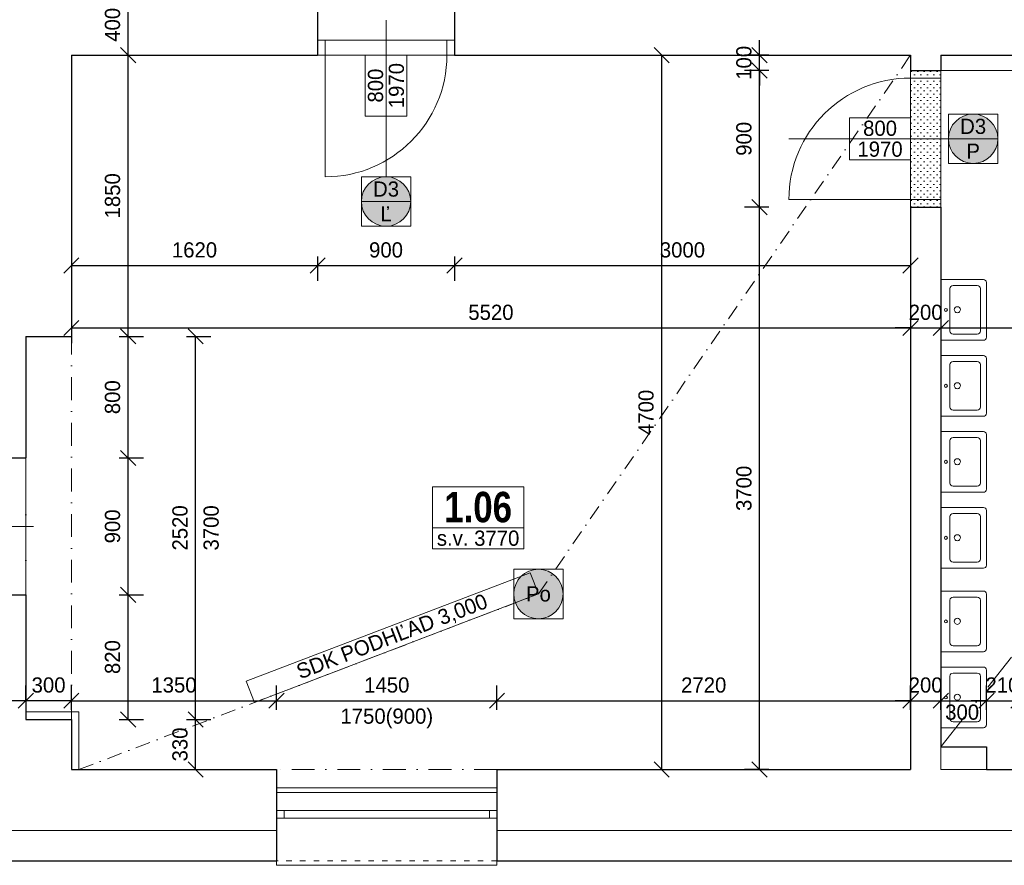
# Model space of a CAD drawing. Header units: millimetres. Extents: x -65956 to 5894746, y -14679 to 163521.
# Tile 33 of 89: x -46716 to -40239, y 29197 to 34761. Entities that reach past the tile are written whole.
import ezdxf

# ---------------------------------------------------------------- set-up
doc = ezdxf.new("R2010")
doc.units = ezdxf.units.MM
for name, pattern in [('__$$DASHDOT$$', [10.01, 5, -2.5, 0.01, -2.5]), ('ACAD_ISO03W100', [30, 12, -18]), ('ČERCHOVANÁ', [1, 0.5, -0.25, 0, -0.25])]:
    doc.linetypes.add(name, pattern=pattern)
doc.layers.get('0').update_dxf_attribs({"lineweight": 5})
doc.layers.get('Defpoints').update_dxf_attribs({"color": 2, "lineweight": 30})
doc.layers.add('- pomocna', color=232, linetype='Continuous', lineweight=0, plot=False)
for name, color, linetype, lineweight in [('- popis', 7, 'Continuous', 0), ('- zariadenie', 30, 'Continuous', 0), ('Bodko ciarkovana T', 200, 'ČERCHOVANÁ', 0), ('H popisky', 30, 'Continuous', 25), ('H stavba', 82, 'Continuous', 30), ('KOTY', 51, 'Continuous', 5), ('m_popis', 7, 'Continuous', 0), ('otvor', 163, 'Continuous', 5), ('RE-nove', 10, 'Continuous', 0), ('Tbč stavba', 4, 'ČERCHOVANÁ', 0), ('Tč stavba', 7, 'ACAD_ISO03W100', 5), ('VT kóty', 51, 'Continuous', 5), ('VT sanita', 210, 'Continuous', 5)]:
    doc.layers.add(name, color=color, linetype=linetype, lineweight=lineweight)
doc.styles.add('1-100_te_2mm_200', font='technic_.ttf', dxfattribs={"height": 200})
doc.styles.add('1-20_ce_5mm_100', font='GOTHIC.TTF', dxfattribs={"height": 100})
doc.styles.add('1-50_ce_2mm_100', font='GOTHIC.TTF', dxfattribs={"height": 100})
doc.dimstyles.new('technic_1-100', dxfattribs={"dimtxt": 200, "dimasz": 240, "dimexe": 300, "dimexo": 200, "dimgap": 100, "dimtad": 1, "dimdec": 1, "dimrnd": 0.5, "dimtxsty": '1-100_te_2mm_200', "dimblk": 'OBLIQUE', "dimcen": 2.5, "dimclrd": 256, "dimclrt": 256, "dimadec": 0, "dimazin": 0, "dimtfac": 1, "dimtdec": 1, "dimtix": 1, "dimtmove": 1, "dimatfit": 3, "dimldrblk": 'OBLIQUE', "dimfxl": 400, "dimfxlon": 1, "dimarcsym": 0})

# ---------------------------------------------------------------- blocks, each defined once
blk = doc.blocks.new('_Oblique')
at = {"color": 0, "linetype": 'ByBlock', "lineweight": -2}
blk.add_line((-0.5, -0.5), (0.5, 0.5), dxfattribs=at)
blk = doc.blocks.new('*D519')
at = {"layer": 'Defpoints', "color": 0, "transparency": 16777216}
for p in [(-46376, 30157), (-45558.6, 30157), (-46376, 29827)]:
    blk.add_point(p, dxfattribs=at)
at = {"layer": 'KOTY', "color": 0, "lineweight": -2, "transparency": 16777216}
for p, q in [((-45618.6, 30157), (-45458.6, 30157)), ((-45618.6, 29827), (-45458.6, 29827))]:
    blk.add_line(p, q, dxfattribs=at)
at = {"layer": 'KOTY', "lineweight": -2, "transparency": 16777216}
blk.add_line((-45558.6, 29827), (-45558.6, 30157), dxfattribs=at)
at = {"layer": 'KOTY', "lineweight": -2, "transparency": 16777216, "xscale": 100, "yscale": 100, "zscale": 100}
for p, rotation in [((-45558.6, 30157), 90), ((-45558.6, 29827), 270)]:
    blk.add_blockref('_Oblique', p, dxfattribs=dict(at, rotation=rotation))
at = {"layer": 'KOTY', "transparency": 16777216, "insert": (-45661.1, 29992), "char_height": 100, "attachment_point": 5, "rotation": 90, "style": '1-20_ce_5mm_100'}
blk.add_mtext('330', dxfattribs=at)
blk = doc.blocks.new('*D520')
at = {"layer": 'Defpoints', "color": 0, "transparency": 16777216}
for p in [(-46376, 32677), (-45558.6, 32677), (-46376, 30157)]:
    blk.add_point(p, dxfattribs=at)
at = {"layer": 'KOTY', "color": 0, "lineweight": -2, "transparency": 16777216}
for p, q in [((-45618.6, 32677), (-45458.6, 32677)), ((-45618.6, 30157), (-45458.6, 30157))]:
    blk.add_line(p, q, dxfattribs=at)
at = {"layer": 'KOTY', "lineweight": -2, "transparency": 16777216}
blk.add_line((-45558.6, 30157), (-45558.6, 32677), dxfattribs=at)
at = {"layer": 'KOTY', "lineweight": -2, "transparency": 16777216, "xscale": 100, "yscale": 100, "zscale": 100}
for p, rotation in [((-45558.6, 32677), 90), ((-45558.6, 30157), 270)]:
    blk.add_blockref('_Oblique', p, dxfattribs=dict(at, rotation=rotation))
at = {"layer": 'KOTY', "transparency": 16777216, "char_height": 100, "attachment_point": 5, "rotation": 90, "style": '1-20_ce_5mm_100'}
for s, insert in [('2520', (-45661.1, 31417)), ('3700', (-45456.1, 31417))]:
    blk.add_mtext(s, dxfattribs=dict(at, insert=insert))
blk = doc.blocks.new('*D521')
at = {"layer": 'Defpoints', "color": 0, "transparency": 16777216}
for p in [(-46376, 34527), (-46002.5, 34527), (-46376, 32677)]:
    blk.add_point(p, dxfattribs=at)
at = {"layer": 'KOTY', "color": 0, "lineweight": -2, "transparency": 16777216}
for p, q in [((-46062.5, 34527), (-45902.5, 34527)), ((-46062.5, 32677), (-45902.5, 32677))]:
    blk.add_line(p, q, dxfattribs=at)
at = {"layer": 'KOTY', "lineweight": -2, "transparency": 16777216}
blk.add_line((-46002.5, 32677), (-46002.5, 34527), dxfattribs=at)
at = {"layer": 'KOTY', "lineweight": -2, "transparency": 16777216, "xscale": 100, "yscale": 100, "zscale": 100}
for p, rotation in [((-46002.5, 34527), 90), ((-46002.5, 32677), 270)]:
    blk.add_blockref('_Oblique', p, dxfattribs=dict(at, rotation=rotation))
at = {"layer": 'KOTY', "transparency": 16777216, "insert": (-46105, 33602), "char_height": 100, "attachment_point": 5, "rotation": 90, "style": '1-20_ce_5mm_100'}
blk.add_mtext('1850', dxfattribs=at)
blk = doc.blocks.new('*D522')
at = {"layer": 'Defpoints', "color": 0, "transparency": 16777216}
for p in [(-46376, 34527), (-42492.6, 34527), (-46376, 29827)]:
    blk.add_point(p, dxfattribs=at)
at = {"layer": 'KOTY', "color": 0, "lineweight": -2, "transparency": 16777216}
for p, q in [((-42552.6, 34527), (-42392.6, 34527)), ((-42552.6, 29827), (-42392.6, 29827))]:
    blk.add_line(p, q, dxfattribs=at)
at = {"layer": 'KOTY', "lineweight": -2, "transparency": 16777216}
blk.add_line((-42492.6, 29827), (-42492.6, 34527), dxfattribs=at)
at = {"layer": 'KOTY', "lineweight": -2, "transparency": 16777216, "xscale": 100, "yscale": 100, "zscale": 100}
for p, rotation in [((-42492.6, 34527), 90), ((-42492.6, 29827), 270)]:
    blk.add_blockref('_Oblique', p, dxfattribs=dict(at, rotation=rotation))
at = {"layer": 'KOTY', "transparency": 16777216, "insert": (-42595.1, 32177), "char_height": 100, "attachment_point": 5, "rotation": 90, "style": '1-20_ce_5mm_100'}
blk.add_mtext('4700', dxfattribs=at)
blk = doc.blocks.new('*D523')
at = {"layer": 'Defpoints', "color": 0, "transparency": 16777216}
for p in [(-46676, 30977), (-46002.5, 30977), (-46676, 30157)]:
    blk.add_point(p, dxfattribs=at)
at = {"layer": 'KOTY', "color": 0, "lineweight": -2, "transparency": 16777216}
for p, q in [((-46062.5, 30977), (-45902.5, 30977)), ((-46062.5, 30157), (-45902.5, 30157))]:
    blk.add_line(p, q, dxfattribs=at)
at = {"layer": 'KOTY', "lineweight": -2, "transparency": 16777216}
blk.add_line((-46002.5, 30157), (-46002.5, 30977), dxfattribs=at)
at = {"layer": 'KOTY', "lineweight": -2, "transparency": 16777216, "xscale": 100, "yscale": 100, "zscale": 100}
for p, rotation in [((-46002.5, 30977), 90), ((-46002.5, 30157), 270)]:
    blk.add_blockref('_Oblique', p, dxfattribs=dict(at, rotation=rotation))
at = {"layer": 'KOTY', "transparency": 16777216, "insert": (-46105, 30567), "char_height": 100, "attachment_point": 5, "rotation": 90, "style": '1-20_ce_5mm_100'}
blk.add_mtext('820', dxfattribs=at)
blk = doc.blocks.new('*D430')
at = {"layer": 'Defpoints', "color": 0, "transparency": 16777216}
for p in [(-46676, 31877), (-46002.5, 31877), (-46676, 30977)]:
    blk.add_point(p, dxfattribs=at)
at = {"layer": 'KOTY', "color": 0, "lineweight": -2, "transparency": 16777216}
for p, q in [((-46062.5, 31877), (-45902.5, 31877)), ((-46062.5, 30977), (-45902.5, 30977))]:
    blk.add_line(p, q, dxfattribs=at)
at = {"layer": 'KOTY', "lineweight": -2, "transparency": 16777216}
blk.add_line((-46002.5, 30977), (-46002.5, 31877), dxfattribs=at)
at = {"layer": 'KOTY', "lineweight": -2, "transparency": 16777216, "xscale": 100, "yscale": 100, "zscale": 100}
for p, rotation in [((-46002.5, 31877), 90), ((-46002.5, 30977), 270)]:
    blk.add_blockref('_Oblique', p, dxfattribs=dict(at, rotation=rotation))
at = {"layer": 'KOTY', "transparency": 16777216, "insert": (-46105, 31427), "char_height": 100, "attachment_point": 5, "rotation": 90, "style": '1-20_ce_5mm_100'}
blk.add_mtext('900', dxfattribs=at)
blk = doc.blocks.new('*D524')
at = {"layer": 'Defpoints', "color": 0, "transparency": 16777216}
for p in [(-46376, 32677), (-46002.5, 32677), (-46676, 31877)]:
    blk.add_point(p, dxfattribs=at)
at = {"layer": 'KOTY', "color": 0, "lineweight": -2, "transparency": 16777216}
for p, q in [((-46062.5, 32677), (-45902.5, 32677)), ((-46062.5, 31877), (-45902.5, 31877))]:
    blk.add_line(p, q, dxfattribs=at)
at = {"layer": 'KOTY', "lineweight": -2, "transparency": 16777216}
blk.add_line((-46002.5, 31877), (-46002.5, 32677), dxfattribs=at)
at = {"layer": 'KOTY', "lineweight": -2, "transparency": 16777216, "xscale": 100, "yscale": 100, "zscale": 100}
for p, rotation in [((-46002.5, 32677), 90), ((-46002.5, 31877), 270)]:
    blk.add_blockref('_Oblique', p, dxfattribs=dict(at, rotation=rotation))
at = {"layer": 'KOTY', "transparency": 16777216, "insert": (-46105, 32277), "char_height": 100, "attachment_point": 5, "rotation": 90, "style": '1-20_ce_5mm_100'}
blk.add_mtext('800', dxfattribs=at)
blk = doc.blocks.new('*D525')
at = {"layer": 'Defpoints', "color": 0, "transparency": 16777216}
for p in [(-45026, 30280.3), (-46376, 29827), (-45026, 29827)]:
    blk.add_point(p, dxfattribs=at)
at = {"layer": 'KOTY', "color": 0, "lineweight": -2, "transparency": 16777216}
for p, q in [((-46376, 30220.3), (-46376, 30380.3)), ((-45026, 30220.3), (-45026, 30380.3))]:
    blk.add_line(p, q, dxfattribs=at)
at = {"layer": 'KOTY', "lineweight": -2, "transparency": 16777216}
blk.add_line((-46376, 30280.3), (-45026, 30280.3), dxfattribs=at)
at = {"layer": 'KOTY', "lineweight": -2, "transparency": 16777216, "xscale": 100, "yscale": 100, "zscale": 100, "rotation": 180}
blk.add_blockref('_Oblique', (-46376, 30280.3), dxfattribs=at)
at = {"layer": 'KOTY', "lineweight": -2, "transparency": 16777216, "xscale": 100, "yscale": 100, "zscale": 100}
blk.add_blockref('_Oblique', (-45026, 30280.3), dxfattribs=at)
at = {"layer": 'KOTY', "transparency": 16777216, "insert": (-45701, 30382.8), "char_height": 100, "attachment_point": 5, "style": '1-20_ce_5mm_100'}
blk.add_mtext('1350', dxfattribs=at)
blk = doc.blocks.new('*D526')
at = {"layer": 'Defpoints', "color": 0, "transparency": 16777216}
for p in [(-43576, 30280.3), (-45026, 29827), (-43576, 29827)]:
    blk.add_point(p, dxfattribs=at)
at = {"layer": 'KOTY', "color": 0, "lineweight": -2, "transparency": 16777216}
for p, q in [((-45026, 30220.3), (-45026, 30380.3)), ((-43576, 30220.3), (-43576, 30380.3))]:
    blk.add_line(p, q, dxfattribs=at)
at = {"layer": 'KOTY', "lineweight": -2, "transparency": 16777216}
blk.add_line((-45026, 30280.3), (-43576, 30280.3), dxfattribs=at)
at = {"layer": 'KOTY', "lineweight": -2, "transparency": 16777216, "xscale": 100, "yscale": 100, "zscale": 100, "rotation": 180}
blk.add_blockref('_Oblique', (-45026, 30280.3), dxfattribs=at)
at = {"layer": 'KOTY', "lineweight": -2, "transparency": 16777216, "xscale": 100, "yscale": 100, "zscale": 100}
blk.add_blockref('_Oblique', (-43576, 30280.3), dxfattribs=at)
at = {"layer": 'KOTY', "transparency": 16777216, "char_height": 100, "attachment_point": 5, "style": '1-20_ce_5mm_100'}
for s, insert in [('1450', (-44301, 30382.8)), ('1750(900)', (-44301, 30163.6))]:
    blk.add_mtext(s, dxfattribs=dict(at, insert=insert))
blk = doc.blocks.new('*D527')
at = {"layer": 'Defpoints', "color": 0, "transparency": 16777216}
for p in [(-40856, 30280.3), (-43576, 29827), (-40856, 29827)]:
    blk.add_point(p, dxfattribs=at)
at = {"layer": 'KOTY', "color": 0, "lineweight": -2, "transparency": 16777216}
for p, q in [((-43576, 30220.3), (-43576, 30380.3)), ((-40856, 30220.3), (-40856, 30380.3))]:
    blk.add_line(p, q, dxfattribs=at)
at = {"layer": 'KOTY', "lineweight": -2, "transparency": 16777216}
blk.add_line((-43576, 30280.3), (-40856, 30280.3), dxfattribs=at)
at = {"layer": 'KOTY', "lineweight": -2, "transparency": 16777216, "xscale": 100, "yscale": 100, "zscale": 100, "rotation": 180}
blk.add_blockref('_Oblique', (-43576, 30280.3), dxfattribs=at)
at = {"layer": 'KOTY', "lineweight": -2, "transparency": 16777216, "xscale": 100, "yscale": 100, "zscale": 100}
blk.add_blockref('_Oblique', (-40856, 30280.3), dxfattribs=at)
at = {"layer": 'KOTY', "transparency": 16777216, "insert": (-42216, 30382.8), "char_height": 100, "attachment_point": 5, "style": '1-20_ce_5mm_100'}
blk.add_mtext('2720', dxfattribs=at)
blk = doc.blocks.new('*D528')
at = {"layer": 'Defpoints', "color": 0, "transparency": 16777216}
for p in [(-41848.7, 33527), (-40856, 33527), (-40856, 29827)]:
    blk.add_point(p, dxfattribs=at)
at = {"layer": 'KOTY', "color": 0, "lineweight": -2, "transparency": 16777216}
for p, q in [((-41788.7, 33527), (-41948.7, 33527)), ((-41788.7, 29827), (-41948.7, 29827))]:
    blk.add_line(p, q, dxfattribs=at)
at = {"layer": 'KOTY', "lineweight": -2, "transparency": 16777216}
blk.add_line((-41848.7, 29827), (-41848.7, 33527), dxfattribs=at)
at = {"layer": 'KOTY', "lineweight": -2, "transparency": 16777216, "xscale": 100, "yscale": 100, "zscale": 100}
for p, rotation in [((-41848.7, 33527), 90), ((-41848.7, 29827), 270)]:
    blk.add_blockref('_Oblique', p, dxfattribs=dict(at, rotation=rotation))
at = {"layer": 'KOTY', "transparency": 16777216, "insert": (-41951.2, 31677), "char_height": 100, "attachment_point": 5, "rotation": 90, "style": '1-20_ce_5mm_100'}
blk.add_mtext('3700', dxfattribs=at)
blk = doc.blocks.new('*D529')
at = {"layer": 'Defpoints', "color": 0, "transparency": 16777216}
for p in [(-41848.7, 34427), (-40856, 34427), (-40856, 33527)]:
    blk.add_point(p, dxfattribs=at)
at = {"layer": 'KOTY', "color": 0, "lineweight": -2, "transparency": 16777216}
for p, q in [((-41788.7, 34427), (-41948.7, 34427)), ((-41788.7, 33527), (-41948.7, 33527))]:
    blk.add_line(p, q, dxfattribs=at)
at = {"layer": 'KOTY', "lineweight": -2, "transparency": 16777216}
blk.add_line((-41848.7, 33527), (-41848.7, 34427), dxfattribs=at)
at = {"layer": 'KOTY', "lineweight": -2, "transparency": 16777216, "xscale": 100, "yscale": 100, "zscale": 100}
for p, rotation in [((-41848.7, 34427), 90), ((-41848.7, 33527), 270)]:
    blk.add_blockref('_Oblique', p, dxfattribs=dict(at, rotation=rotation))
at = {"layer": 'KOTY', "transparency": 16777216, "insert": (-41951.2, 33977), "char_height": 100, "attachment_point": 5, "rotation": 90, "style": '1-20_ce_5mm_100'}
blk.add_mtext('900', dxfattribs=at)
blk = doc.blocks.new('*D530')
at = {"layer": 'Defpoints', "color": 0, "transparency": 16777216}
for p in [(-41848.7, 34527), (-40856, 34527), (-40856, 34427)]:
    blk.add_point(p, dxfattribs=at)
at = {"layer": 'KOTY', "lineweight": -2, "transparency": 16777216}
for p, q in [((-41848.7, 34527), (-41848.7, 34627)), ((-41848.7, 34427), (-41848.7, 34527)), ((-41848.7, 34427), (-41848.7, 34327))]:
    blk.add_line(p, q, dxfattribs=at)
at = {"layer": 'KOTY', "color": 0, "lineweight": -2, "transparency": 16777216}
for p, q in [((-41788.7, 34527), (-41948.7, 34527)), ((-41788.7, 34427), (-41948.7, 34427))]:
    blk.add_line(p, q, dxfattribs=at)
at = {"layer": 'KOTY', "lineweight": -2, "transparency": 16777216, "xscale": 100, "yscale": 100, "zscale": 100}
for p, rotation in [((-41848.7, 34527), 270), ((-41848.7, 34427), 90)]:
    blk.add_blockref('_Oblique', p, dxfattribs=dict(at, rotation=rotation))
at = {"layer": 'KOTY', "transparency": 16777216, "insert": (-41951.2, 34477), "char_height": 100, "attachment_point": 5, "rotation": 90, "style": '1-20_ce_5mm_100'}
blk.add_mtext('100', dxfattribs=at)
blk = doc.blocks.new('*D531')
at = {"layer": 'Defpoints', "color": 0, "transparency": 16777216}
for p in [(-46376, 34527), (-40856, 34527), (-40856, 32732.4)]:
    blk.add_point(p, dxfattribs=at)
at = {"layer": 'KOTY', "color": 0, "lineweight": -2, "transparency": 16777216}
for p, q in [((-46376, 32792.4), (-46376, 32632.4)), ((-40856, 32792.4), (-40856, 32632.4))]:
    blk.add_line(p, q, dxfattribs=at)
at = {"layer": 'KOTY', "lineweight": -2, "transparency": 16777216}
blk.add_line((-46376, 32732.4), (-40856, 32732.4), dxfattribs=at)
at = {"layer": 'KOTY', "lineweight": -2, "transparency": 16777216, "xscale": 100, "yscale": 100, "zscale": 100, "rotation": 180}
blk.add_blockref('_Oblique', (-46376, 32732.4), dxfattribs=at)
at = {"layer": 'KOTY', "lineweight": -2, "transparency": 16777216, "xscale": 100, "yscale": 100, "zscale": 100}
blk.add_blockref('_Oblique', (-40856, 32732.4), dxfattribs=at)
at = {"layer": 'KOTY', "transparency": 16777216, "insert": (-43616, 32834.9), "char_height": 100, "attachment_point": 5, "style": '1-20_ce_5mm_100'}
blk.add_mtext('5520', dxfattribs=at)
blk = doc.blocks.new('*D536')
at = {"layer": 'Defpoints', "color": 0, "transparency": 16777216}
for p in [(-46376, 34927), (-46002.5, 34927), (-46376, 34527)]:
    blk.add_point(p, dxfattribs=at)
at = {"layer": 'KOTY', "color": 0, "lineweight": -2, "transparency": 16777216}
for p, q in [((-46062.5, 34927), (-45902.5, 34927)), ((-46062.5, 34527), (-45902.5, 34527))]:
    blk.add_line(p, q, dxfattribs=at)
at = {"layer": 'KOTY', "lineweight": -2, "transparency": 16777216}
blk.add_line((-46002.5, 34527), (-46002.5, 34927), dxfattribs=at)
at = {"layer": 'KOTY', "lineweight": -2, "transparency": 16777216, "xscale": 100, "yscale": 100, "zscale": 100}
for p, rotation in [((-46002.5, 34927), 90), ((-46002.5, 34527), 270)]:
    blk.add_blockref('_Oblique', p, dxfattribs=dict(at, rotation=rotation))
at = {"layer": 'KOTY', "transparency": 16777216, "insert": (-46105, 34727), "char_height": 100, "attachment_point": 5, "rotation": 90, "style": '1-20_ce_5mm_100'}
blk.add_mtext('400', dxfattribs=at)
blk = doc.blocks.new('*D546')
at = {"layer": 'Defpoints', "color": 0, "transparency": 16777216}
for p in [(-40656, 30280.3), (-40656, 29977), (-40856, 29827)]:
    blk.add_point(p, dxfattribs=at)
at = {"layer": 'KOTY', "color": 0, "lineweight": -2, "transparency": 16777216}
for p, q in [((-40856, 30220.3), (-40856, 30380.3)), ((-40656, 30220.3), (-40656, 30380.3))]:
    blk.add_line(p, q, dxfattribs=at)
at = {"layer": 'KOTY', "lineweight": -2, "transparency": 16777216}
for p, q in [((-40856, 30280.3), (-40956, 30280.3)), ((-40856, 30280.3), (-40656, 30280.3)), ((-40656, 30280.3), (-40556, 30280.3))]:
    blk.add_line(p, q, dxfattribs=at)
at = {"layer": 'KOTY', "lineweight": -2, "transparency": 16777216, "xscale": 100, "yscale": 100, "zscale": 100}
blk.add_blockref('_Oblique', (-40856, 30280.3), dxfattribs=at)
at = {"layer": 'KOTY', "lineweight": -2, "transparency": 16777216, "xscale": 100, "yscale": 100, "zscale": 100, "rotation": 180}
blk.add_blockref('_Oblique', (-40656, 30280.3), dxfattribs=at)
at = {"layer": 'KOTY', "transparency": 16777216, "insert": (-40756, 30382.8), "char_height": 100, "attachment_point": 5, "style": '1-20_ce_5mm_100'}
blk.add_mtext('200', dxfattribs=at)
blk = doc.blocks.new('*D547')
at = {"layer": 'Defpoints', "color": 0, "transparency": 16777216}
for p in [(-40356, 30280.3), (-40656, 29977), (-40356, 29977)]:
    blk.add_point(p, dxfattribs=at)
at = {"layer": 'KOTY', "color": 0, "lineweight": -2, "transparency": 16777216}
for p, q in [((-40656, 30220.3), (-40656, 30380.3)), ((-40356, 30220.3), (-40356, 30380.3))]:
    blk.add_line(p, q, dxfattribs=at)
at = {"layer": 'KOTY', "lineweight": -2, "transparency": 16777216}
blk.add_line((-40656, 30280.3), (-40356, 30280.3), dxfattribs=at)
at = {"layer": 'KOTY', "lineweight": -2, "transparency": 16777216, "xscale": 100, "yscale": 100, "zscale": 100, "rotation": 180}
blk.add_blockref('_Oblique', (-40656, 30280.3), dxfattribs=at)
at = {"layer": 'KOTY', "lineweight": -2, "transparency": 16777216, "xscale": 100, "yscale": 100, "zscale": 100}
blk.add_blockref('_Oblique', (-40356, 30280.3), dxfattribs=at)
at = {"layer": 'KOTY', "transparency": 16777216, "insert": (-40516, 30204.2), "char_height": 100, "attachment_point": 5, "style": '1-20_ce_5mm_100'}
blk.add_mtext('300', dxfattribs=at)
blk = doc.blocks.new('*D548')
at = {"layer": 'Defpoints', "color": 0, "transparency": 16777216}
for p in [(-40146, 30280.3), (-40356, 29977), (-40146, 29827)]:
    blk.add_point(p, dxfattribs=at)
at = {"layer": 'KOTY', "color": 0, "lineweight": -2, "transparency": 16777216}
for p, q in [((-40356, 30220.3), (-40356, 30380.3)), ((-40146, 30220.3), (-40146, 30380.3))]:
    blk.add_line(p, q, dxfattribs=at)
at = {"layer": 'KOTY', "lineweight": -2, "transparency": 16777216}
for p, q in [((-40356, 30280.3), (-40456, 30280.3)), ((-40356, 30280.3), (-40146, 30280.3)), ((-40146, 30280.3), (-40046, 30280.3))]:
    blk.add_line(p, q, dxfattribs=at)
at = {"layer": 'KOTY', "lineweight": -2, "transparency": 16777216, "xscale": 100, "yscale": 100, "zscale": 100}
blk.add_blockref('_Oblique', (-40356, 30280.3), dxfattribs=at)
at = {"layer": 'KOTY', "lineweight": -2, "transparency": 16777216, "xscale": 100, "yscale": 100, "zscale": 100, "rotation": 180}
blk.add_blockref('_Oblique', (-40146, 30280.3), dxfattribs=at)
at = {"layer": 'KOTY', "transparency": 16777216, "insert": (-40251, 30382.8), "char_height": 100, "attachment_point": 5, "style": '1-20_ce_5mm_100'}
blk.add_mtext('210', dxfattribs=at)
blk = doc.blocks.new('u 600x450')
for p, q in [((300, 0), (-300, 0)), ((-300, 0), (-300, -420)), ((210, -90), (-210, -90)), ((300, -420), (300, 0)), ((-240, -120), (-240, -360)), ((240, -360), (240, -120)), ((-270, -450), (270, -450)), ((-210, -390), (210, -390))]:
    blk.add_line(p, q)
blk.add_circle((0, -50), 15)
for centre, start, end in [((-210, -120), 90, 180), ((210, -120), 360, 90), ((-210, -360), 180, 270), ((210, -360), 270, 360), ((-270, -420), 180, 270), ((270, -420), 270, 360)]:
    blk.add_arc(centre, 30, start, end)
for start_param, end_param in [(4.457203, 7.598795), (1.31561, 4.457203)]:
    blk.add_ellipse((-1.3, -162.4), major_axis=(-29, -7.6), ratio=1, start_param=start_param, end_param=end_param)
blk = doc.blocks.new('*D560')
at = {"layer": 'Defpoints', "color": 0, "transparency": 16777216}
for p in [(-46676, 30280.3), (-46676, 30157), (-46376, 29827)]:
    blk.add_point(p, dxfattribs=at)
at = {"layer": 'KOTY', "color": 0, "lineweight": -2, "transparency": 16777216}
for p, q in [((-46676, 30280.3), (-46676, 30380.3)), ((-46376, 30220.3), (-46376, 30380.3))]:
    blk.add_line(p, q, dxfattribs=at)
at = {"layer": 'KOTY', "lineweight": -2, "transparency": 16777216}
for p, q in [((-46676, 30280.3), (-46776, 30280.3)), ((-46376, 30280.3), (-46676, 30280.3)), ((-46376, 30280.3), (-46276, 30280.3))]:
    blk.add_line(p, q, dxfattribs=at)
at = {"layer": 'KOTY', "lineweight": -2, "transparency": 16777216, "xscale": 100, "yscale": 100, "zscale": 100}
blk.add_blockref('_Oblique', (-46676, 30280.3), dxfattribs=at)
at = {"layer": 'KOTY', "lineweight": -2, "transparency": 16777216, "xscale": 100, "yscale": 100, "zscale": 100, "rotation": 180}
blk.add_blockref('_Oblique', (-46376, 30280.3), dxfattribs=at)
at = {"layer": 'KOTY', "transparency": 16777216, "insert": (-46526, 30382.8), "char_height": 100, "attachment_point": 5, "style": '1-20_ce_5mm_100'}
blk.add_mtext('300', dxfattribs=at)
blk = doc.blocks.new('*D568')
at = {"layer": 'Defpoints', "color": 0, "transparency": 16777216}
for p in [(-40856, 34527), (-40656, 33527), (-40656, 32732.4)]:
    blk.add_point(p, dxfattribs=at)
at = {"layer": 'KOTY', "color": 0, "lineweight": -2, "transparency": 16777216}
for p, q in [((-40856, 32792.4), (-40856, 32632.4)), ((-40656, 32792.4), (-40656, 32632.4))]:
    blk.add_line(p, q, dxfattribs=at)
at = {"layer": 'KOTY', "lineweight": -2, "transparency": 16777216}
for p, q in [((-40856, 32732.4), (-40956, 32732.4)), ((-40856, 32732.4), (-40656, 32732.4)), ((-40656, 32732.4), (-40556, 32732.4))]:
    blk.add_line(p, q, dxfattribs=at)
at = {"layer": 'KOTY', "lineweight": -2, "transparency": 16777216, "xscale": 100, "yscale": 100, "zscale": 100}
blk.add_blockref('_Oblique', (-40856, 32732.4), dxfattribs=at)
at = {"layer": 'KOTY', "lineweight": -2, "transparency": 16777216, "xscale": 100, "yscale": 100, "zscale": 100, "rotation": 180}
blk.add_blockref('_Oblique', (-40656, 32732.4), dxfattribs=at)
at = {"layer": 'KOTY', "transparency": 16777216, "insert": (-40756, 32834.9), "char_height": 100, "attachment_point": 5, "style": '1-20_ce_5mm_100'}
blk.add_mtext('200', dxfattribs=at)
blk = doc.blocks.new('*D569')
at = {"layer": 'Defpoints', "color": 0, "transparency": 16777216}
for p in [(-40656, 33527), (-38006, 33427), (-38006, 32732.4)]:
    blk.add_point(p, dxfattribs=at)
at = {"layer": 'KOTY', "color": 0, "lineweight": -2, "transparency": 16777216}
for p, q in [((-40656, 32792.4), (-40656, 32632.4)), ((-38006, 32792.4), (-38006, 32632.4))]:
    blk.add_line(p, q, dxfattribs=at)
at = {"layer": 'KOTY', "lineweight": -2, "transparency": 16777216}
blk.add_line((-40656, 32732.4), (-38006, 32732.4), dxfattribs=at)
at = {"layer": 'KOTY', "lineweight": -2, "transparency": 16777216, "xscale": 100, "yscale": 100, "zscale": 100, "rotation": 180}
blk.add_blockref('_Oblique', (-40656, 32732.4), dxfattribs=at)
at = {"layer": 'KOTY', "lineweight": -2, "transparency": 16777216, "xscale": 100, "yscale": 100, "zscale": 100}
blk.add_blockref('_Oblique', (-38006, 32732.4), dxfattribs=at)
at = {"layer": 'KOTY', "transparency": 16777216, "insert": (-39331, 32834.9), "char_height": 100, "attachment_point": 5, "style": '1-20_ce_5mm_100'}
blk.add_mtext('2650', dxfattribs=at)
blk = doc.blocks.new('*T440')
at = {"layer": 'Defpoints', "color": 8, "linetype": 'ByBlock', "lineweight": 0, "transparency": 16777216}
for p, q in [((0, 0), (600, 0)), ((0, 0), (0, -270.7)), ((600, 0), (600, -270.7)), ((0, -270.7), (600, -270.7))]:
    blk.add_line(p, q, dxfattribs=at)
at = {"layer": 'H popisky', "color": 0, "transparency": 16777216, "insert": (300, -135.3), "char_height": 200, "width": 596, "attachment_point": 5, "style": '1-50_ce_2mm_100'}
blk.add_mtext('{\\fTechnicLite|b1|i0|c2|p2;\\C256;1.06}', dxfattribs=at)
blk = doc.blocks.new('*T421')
at = {"layer": 'Defpoints', "color": 8, "linetype": 'ByBlock', "lineweight": 0, "transparency": 16777216}
for p, q in [((0, 137.3), (600, 137.3)), ((0, 0), (0, 137.3)), ((600, 0), (600, 137.3)), ((0, 0), (600, 0))]:
    blk.add_line(p, q, dxfattribs=at)
at = {"layer": 'm_popis', "color": 0, "transparency": 16777216, "insert": (300, 68.7), "char_height": 100, "width": 596, "attachment_point": 5, "style": '1-50_ce_2mm_100'}
blk.add_mtext('s.v. 3770', dxfattribs=at)
blk = doc.blocks.new('*D755')
at = {"layer": 'Defpoints', "color": 0, "transparency": 16777216}
for p in [(-46376, 34527), (-44756, 34527), (-44756, 33143)]:
    blk.add_point(p, dxfattribs=at)
at = {"layer": 'KOTY', "color": 0, "lineweight": -2, "transparency": 16777216}
for p, q in [((-46376, 33203), (-46376, 33043)), ((-44756, 33203), (-44756, 33043))]:
    blk.add_line(p, q, dxfattribs=at)
at = {"layer": 'KOTY', "lineweight": -2, "transparency": 16777216}
blk.add_line((-46376, 33143), (-44756, 33143), dxfattribs=at)
at = {"layer": 'KOTY', "lineweight": -2, "transparency": 16777216, "xscale": 100, "yscale": 100, "zscale": 100, "rotation": 180}
blk.add_blockref('_Oblique', (-46376, 33143), dxfattribs=at)
at = {"layer": 'KOTY', "lineweight": -2, "transparency": 16777216, "xscale": 100, "yscale": 100, "zscale": 100}
blk.add_blockref('_Oblique', (-44756, 33143), dxfattribs=at)
at = {"layer": 'KOTY', "transparency": 16777216, "insert": (-45566, 33245.5), "char_height": 100, "attachment_point": 5, "style": '1-20_ce_5mm_100'}
blk.add_mtext('1620', dxfattribs=at)
blk = doc.blocks.new('*D756')
at = {"layer": 'Defpoints', "color": 0, "transparency": 16777216}
for p in [(-44756, 34527), (-43856, 34527), (-43856, 33143)]:
    blk.add_point(p, dxfattribs=at)
at = {"layer": 'KOTY', "color": 0, "lineweight": -2, "transparency": 16777216}
for p, q in [((-44756, 33203), (-44756, 33043)), ((-43856, 33203), (-43856, 33043))]:
    blk.add_line(p, q, dxfattribs=at)
at = {"layer": 'KOTY', "lineweight": -2, "transparency": 16777216}
blk.add_line((-44756, 33143), (-43856, 33143), dxfattribs=at)
at = {"layer": 'KOTY', "lineweight": -2, "transparency": 16777216, "xscale": 100, "yscale": 100, "zscale": 100, "rotation": 180}
blk.add_blockref('_Oblique', (-44756, 33143), dxfattribs=at)
at = {"layer": 'KOTY', "lineweight": -2, "transparency": 16777216, "xscale": 100, "yscale": 100, "zscale": 100}
blk.add_blockref('_Oblique', (-43856, 33143), dxfattribs=at)
at = {"layer": 'KOTY', "transparency": 16777216, "insert": (-44306, 33245.5), "char_height": 100, "attachment_point": 5, "style": '1-20_ce_5mm_100'}
blk.add_mtext('900', dxfattribs=at)
blk = doc.blocks.new('*D757')
at = {"layer": 'Defpoints', "color": 0, "transparency": 16777216}
for p in [(-43856, 34527), (-40856, 34527), (-40856, 33143)]:
    blk.add_point(p, dxfattribs=at)
at = {"layer": 'KOTY', "color": 0, "lineweight": -2, "transparency": 16777216}
for p, q in [((-43856, 33203), (-43856, 33043)), ((-40856, 33203), (-40856, 33043))]:
    blk.add_line(p, q, dxfattribs=at)
at = {"layer": 'KOTY', "lineweight": -2, "transparency": 16777216}
blk.add_line((-43856, 33143), (-40856, 33143), dxfattribs=at)
at = {"layer": 'KOTY', "lineweight": -2, "transparency": 16777216, "xscale": 100, "yscale": 100, "zscale": 100, "rotation": 180}
blk.add_blockref('_Oblique', (-43856, 33143), dxfattribs=at)
at = {"layer": 'KOTY', "lineweight": -2, "transparency": 16777216, "xscale": 100, "yscale": 100, "zscale": 100}
blk.add_blockref('_Oblique', (-40856, 33143), dxfattribs=at)
at = {"layer": 'KOTY', "transparency": 16777216, "insert": (-42356, 33245.5), "char_height": 100, "attachment_point": 5, "style": '1-20_ce_5mm_100'}
blk.add_mtext('3000', dxfattribs=at)
blk = doc.blocks.new('*T419')
at = {"layer": 'Defpoints', "color": 8, "linetype": 'ByBlock', "lineweight": 0, "transparency": 16777216}
for p, q in [((-274.7, 0), (-274.7, 400)), ((0, 400), (-274.7, 400)), ((-137.3, 0), (-137.3, 400)), ((0, 0), (0, 400)), ((0, 0), (-274.7, 0))]:
    blk.add_line(p, q, dxfattribs=at)
at = {"layer": 'VT kóty', "color": 0, "transparency": 16777216, "char_height": 100, "width": 396, "attachment_point": 5, "rotation": 90, "style": '1-50_ce_2mm_100'}
for s, insert in [('1970', (-68.7, 200)), ('800', (-206, 200))]:
    blk.add_mtext(s, dxfattribs=dict(at, insert=insert))
blk = doc.blocks.new('*T422')
at = {"layer": 'Defpoints', "color": 8, "linetype": 'ByBlock', "lineweight": 0, "transparency": 16777216}
for p, q in [((0, 274.7), (400, 274.7)), ((0, 0), (0, 274.7)), ((400, 0), (400, 274.7)), ((0, 137.3), (400, 137.3)), ((0, 0), (400, 0))]:
    blk.add_line(p, q, dxfattribs=at)
at = {"layer": 'VT kóty', "color": 0, "transparency": 16777216, "char_height": 100, "width": 396, "attachment_point": 5, "style": '1-50_ce_2mm_100'}
for s, insert in [('800', (200, 206)), ('1970', (200, 68.7))]:
    blk.add_mtext(s, dxfattribs=dict(at, insert=insert))
blk = doc.blocks.new('*T846')
at = {"layer": 'Defpoints', "color": 8, "linetype": 'ByBlock', "lineweight": 0, "transparency": 16777216}
for p, q in [((0, 0), (324.9, 0)), ((0, 0), (0, -324.9)), ((324.9, 0), (324.9, -324.9)), ((0, -162.5), (324.9, -162.5)), ((0, -324.9), (324.9, -324.9))]:
    blk.add_line(p, q, dxfattribs=at)
at = {"layer": 'VT kóty', "color": 0, "transparency": 16777216, "char_height": 100, "width": 320.944, "attachment_point": 5, "style": '1-50_ce_2mm_100'}
for s, insert in [('D3', (162.5, -81.2)), ('P', (162.5, -243.7))]:
    blk.add_mtext(s, dxfattribs=dict(at, insert=insert))
blk = doc.blocks.new('*T849')
at = {"layer": 'Defpoints', "color": 8, "linetype": 'ByBlock', "lineweight": 0, "transparency": 16777216}
for p, q in [((0, 0), (324.9, 0)), ((0, 0), (0, -324.9)), ((324.9, 0), (324.9, -324.9)), ((0, -162.5), (324.9, -162.5)), ((0, -324.9), (324.9, -324.9))]:
    blk.add_line(p, q, dxfattribs=at)
at = {"layer": 'VT kóty', "color": 0, "transparency": 16777216, "char_height": 100, "width": 320.944, "attachment_point": 5, "style": '1-50_ce_2mm_100'}
for s, insert in [('D3', (162.5, -81.2)), ('Ľ', (162.5, -243.7))]:
    blk.add_mtext(s, dxfattribs=dict(at, insert=insert))
blk = doc.blocks.new('*T882')
at = {"layer": 'Defpoints', "color": 8, "linetype": 'ByBlock', "lineweight": 0, "transparency": 16777216}
for p, q in [((0, 0), (324.9, 0)), ((0, 0), (0, -324.9)), ((324.9, 0), (324.9, -324.9)), ((0, -324.9), (324.9, -324.9))]:
    blk.add_line(p, q, dxfattribs=at)
at = {"layer": '- popis', "color": 0, "transparency": 16777216, "insert": (162.5, -162.5), "char_height": 100, "width": 320.944, "attachment_point": 5, "style": '1-50_ce_2mm_100'}
blk.add_mtext('Po', dxfattribs=at)
blk = doc.blocks.new('*T883')
at = {"layer": 'Defpoints', "color": 8, "linetype": 'ByBlock', "lineweight": 0, "transparency": 16777216}
for p, q in [((-53.6, 140.1), (1814.7, 854.1)), ((1868.2, 714), (1814.7, 854.1)), ((0, 0), (1868.2, 714)), ((0, 0), (-53.6, 140.1))]:
    blk.add_line(p, q, dxfattribs=at)
at = {"layer": 'm_popis', "color": 0, "transparency": 16777216, "insert": (907.3, 427.1), "char_height": 100, "width": 1996, "attachment_point": 5, "rotation": 20.91634, "style": '1-50_ce_2mm_100'}
blk.add_mtext('SDK PODHĽAD 3,000', dxfattribs=at)

msp = doc.modelspace()

# ---------------------------------------------------------------- hatches: boundary and pattern name
at = {"layer": 'RE-nove'}
h = msp.add_hatch(dxfattribs=at)
h.set_pattern_fill('OMITKA', color=256, scale=30, angle=-270)
h.set_pattern_definition([(135, (-52751.198, -28986.895), (-21.213203, -21.213203), [0, -30])])
h.paths.add_polyline_path([(-40656.01, 33527.07), (-40656.01, 34427.07), (-40856.01, 34427.03), (-40856.01, 33527.03)])
for points in [[(-40281.07, 33977.07, 1), (-40606.02, 33977.07, 1)], [(-44143.39, 33564.56, 1), (-44468.33, 33564.56, 1)], [(-43140.96, 30982.23, 1), (-43465.9, 30982.23, 1)]]:
    msp.add_hatch(color=256, dxfattribs=at).paths.add_polyline_path(points)

# ---------------------------------------------------------------- linework, layer by layer
at = {"layer": '- pomocna'}
for points in [[(-46376.01, 36377.03), (-45176.01, 36377.03), (-45176.01, 34927.03), (-44756.01, 34927.03), (-44756.01, 34627.03), (-43856.01, 34627.03), (-43856.01, 34927.03), (-42726.01, 34927.03), (-42726.01, 39527.03), (-43626.01, 39527.03), (-43626.01, 39677.03), (-45076.01, 39677.03), (-45076.01, 39527.03), (-46376.01, 39527.03), (-46376.01, 36377.03)], [(-46376.01, 34527.03), (-46376.01, 32677.03), (-46676.01, 32677.03), (-46676.01, 30207.03), (-46326.01, 30207.03), (-46326.01, 29827.03), (-45026.01, 29827.03), (-45026.01, 29677.03), (-43576.01, 29677.03), (-43576.01, 29827.03), (-40856.01, 29827.03), (-40856.01, 34527.03), (-46376.01, 34527.03)], [(-40656.01, 29977.03), (-40356.01, 29977.03), (-40356.01, 29827.03), (-38696.01, 29827.03), (-38696.01, 29977.03), (-38006.01, 29977.03), (-38006.01, 30777.03), (-38806.01, 30777.03), (-38806.01, 30877.03), (-38006.01, 30877.03), (-38006.01, 34527.03), (-40656.01, 34527.03), (-40656.01, 29977.03)]]:
    msp.add_lwpolyline(points, dxfattribs=at)
for p, q in [((-40656.01, 34427.03), (-38006.01, 34427.03)), ((-40656.01, 29977.03), (-40656.01, 29827.03)), ((-40356.01, 29827.03), (-40656.01, 29827.03))]:
    msp.add_line(p, q)
at = {"linetype": 'Continuous'}
for p, q in [((-46676.01, 30207.03), (-46326.01, 30207.03)), ((-46326.01, 30207.03), (-46326.01, 29827.03)), ((-47456.01, 29427.03), (-45026.01, 29427.03)), ((-43576.01, 29427.03), (-40146.01, 29427.03))]:
    msp.add_line(p, q, dxfattribs=at)
at = {"layer": 'Bodko ciarkovana T', "ltscale": 200}
for p, q in [((-43303.43, 30982.23), (-40856.01, 34527.03)), ((-46326.01, 29827.03), (-43303.43, 30982.23))]:
    msp.add_line(p, q, dxfattribs=at)
at = {"layer": 'H stavba'}
for p, q in [((-44756.01, 34927.03), (-44756.01, 34527.03)), ((-43856.01, 34927.03), (-43856.01, 34527.03)), ((-46376.01, 34527.03), (-44756.01, 34527.03)), ((-46376.01, 34527.03), (-46376.01, 32677.03)), ((-43856.01, 34527.03), (-40856.01, 34527.03)), ((-40856.01, 34527.03), (-40856.01, 34427.03)), ((-40656.01, 34527.03), (-38006.01, 34527.03)), ((-40656.01, 34527.03), (-40656.01, 34427.03)), ((-40856.01, 34427.03), (-40656.01, 34427.03)), ((-40856.01, 33527.03), (-40656.01, 33527.03)), ((-40856.01, 33527.03), (-40856.01, 29827.03)), ((-40656.01, 33527.03), (-40656.01, 29977.03)), ((-46676.01, 32677.03), (-46376.01, 32677.03)), ((-46676.01, 32677.03), (-46676.01, 31877.03)), ((-46856.01, 31877.03), (-46676.01, 31877.03)), ((-46856.01, 30977.03), (-46676.01, 30977.03)), ((-46676.01, 30977.03), (-46676.01, 30157.03)), ((-46676.01, 30157.03), (-46376.01, 30157.03)), ((-46376.01, 30157.03), (-46376.01, 29827.03)), ((-40656.01, 29977.03), (-40356.01, 29977.03)), ((-40356.01, 29977.03), (-40356.01, 29827.03)), ((-46376.01, 29827.03), (-45026.01, 29827.03)), ((-45026.01, 29827.03), (-45026.01, 29227.03)), ((-43576.01, 29827.03), (-40856.01, 29827.03)), ((-43576.01, 29827.03), (-43576.01, 29227.03)), ((-40356.01, 29827.03), (-40146.01, 29827.03)), ((-47456.01, 29227.03), (-45026.01, 29227.03)), ((-43576.01, 29227.03), (-40146.01, 29227.03))]:
    msp.add_line(p, q, dxfattribs=at)
at = {"layer": 'otvor'}
for p, q in [((-43856.01, 34627.03), (-44756.01, 34627.03)), ((-44706.01, 34627.03), (-44706.01, 33727.03)), ((-43906.01, 34627.03), (-43906.01, 34527.03)), ((-43856.01, 34527.03), (-44756.01, 34527.03)), ((-40856.01, 34427.03), (-40856.01, 33527.03)), ((-40656.01, 34427.03), (-40656.01, 33527.03)), ((-40856.01, 34377.03), (-40656.01, 34377.03)), ((-41656.01, 33577.03), (-40656.01, 33577.03)), ((-43576.01, 29707.03), (-45026.01, 29707.03)), ((-45026.01, 29557.03), (-43576.01, 29557.03)), ((-44976.01, 29507.03), (-44976.01, 29557.03)), ((-43626.01, 29507.03), (-43626.01, 29557.03)), ((-45026.01, 29507.03), (-43576.01, 29507.03))]:
    msp.add_line(p, q, dxfattribs=at)
msp.add_lwpolyline([(-43576.01, 29227.03), (-43576.01, 29197.03), (-45026.01, 29197.03), (-45026.01, 29227.03)], dxfattribs=at)
for centre, start, end in [((-44706.01, 34527.03), 270, 0), ((-40856.01, 33577.03), 90, 180)]:
    msp.add_arc(centre, 800, start, end, dxfattribs=at)
at = {"layer": 'Tbč stavba', "ltscale": 300}
for p, q in [((-46376.01, 30157.03), (-46376.01, 32677.03)), ((-46676.01, 30977.03), (-46676.01, 31877.03)), ((-43576.01, 29827.03), (-45026.01, 29827.03))]:
    msp.add_line(p, q, dxfattribs=at)
at = {"layer": 'Tč stavba', "ltscale": 3}
for p, q in [((-43576.01, 29677.03), (-45026.01, 29677.03)), ((-43576.01, 29227.03), (-45026.01, 29227.03))]:
    msp.add_line(p, q, dxfattribs=at)
at = {"layer": 'VT sanita'}
for p, q in [((-44306.05, 34757.03), (-44305.86, 33727.03)), ((-40606.02, 33977.08), (-41656.01, 33976.88)), ((-46626.01, 31427.07), (-47656.01, 31426.88))]:
    msp.add_line(p, q, dxfattribs=at)
at = {"layer": 'VT sanita', "linetype": '__$$DASHDOT$$', "ltscale": 50}
msp.add_lwpolyline([(-40656.01, 29977.03), (-38757.52, 32382.64), (-36106.01, 34527.03)], dxfattribs=at)
at = {"layer": 'VT sanita'}
for centre in [(-40443.55, 33977.07), (-44305.86, 33564.56), (-43303.43, 30982.23)]:
    msp.add_circle(centre, 162.47, dxfattribs=at)

# ---------------------------------------------------------------- block references
at = {"layer": '- zariadenie', "linetype": 'Continuous', "xscale": -0.666666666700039, "yscale": 0.666666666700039, "zscale": 0.666666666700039, "rotation": 90}
for p in [(-40656.01, 32851.64), (-40656.01, 32351.64), (-40656.01, 31851.64), (-40656.01, 31351.64), (-40656.01, 30801.64), (-40656.01, 30301.64)]:
    msp.add_blockref('u 600x450', p, dxfattribs=at)
for name, p in [('*T419', (-44168.67, 34127.03)), ('*T846', (-40606.02, 34139.54)), ('*T422', (-41256.01, 33839.7)), ('*T849', (-44468.33, 33727.03)), ('*T440', (-44000.18, 31688.04)), ('*T421', (-44000.18, 31280.04)), ('*T883', (-45171.63, 30268.22)), ('*T882', (-43465.9, 31144.7))]:
    msp.add_blockref(name, p)

# ---------------------------------------------------------------- dimensions: what is measured, and where the dimension line sits
at = {"layer": 'KOTY'}
for base, p1, p2, picture, middle in [((-46002.46, 34927.03), (-46376.01, 34527.03), (-46376.01, 34927.03), '*D536', (-46104.97, 34727.03)), ((-41848.67, 34527.03), (-40856.01, 34427.03), (-40856.01, 34527.03), '*D530', (-41951.18, 34477.03)), ((-46002.46, 34527.03), (-46376.01, 32677.03), (-46376.01, 34527.03), '*D521', (-46104.97, 33602.03)), ((-42492.6, 34527.03), (-46376.01, 29827.03), (-46376.01, 34527.03), '*D522', (-42595.12, 32177.03)), ((-41848.67, 34427.03), (-40856.01, 33527.03), (-40856.01, 34427.03), '*D529', (-41951.18, 33977.03)), ((-41848.67, 33527.03), (-40856.01, 29827.03), (-40856.01, 33527.03), '*D528', (-41951.18, 31677.03)), ((-46002.46, 32677.03), (-46676.01, 31877.03), (-46376.01, 32677.03), '*D524', (-46104.97, 32277.03)), ((-46002.46, 31877.03), (-46676.01, 30977.03), (-46676.01, 31877.03), '*D430', (-46104.97, 31427.03)), ((-46002.46, 30977.03), (-46676.01, 30157.03), (-46676.01, 30977.03), '*D523', (-46104.97, 30567.03)), ((-45558.6, 30157.03), (-46376.01, 29827.03), (-46376.01, 30157.03), '*D519', (-45661.11, 29992.03))]:
    dim = msp.add_linear_dim(base=base, p1=p1, p2=p2, angle=90, dimstyle='technic_1-100', override={"dimtxt": 100, "dimasz": 100, "dimexe": 100, "dimgap": 50, "dimtxsty": '1-20_ce_5mm_100', "dimfxl": 60}, dxfattribs=at)
    dim.commit()
    dim.dimension.update_dxf_attribs({"geometry": picture, "text_midpoint": middle})
for base, p1, p2, picture, middle in [((-40856.01, 32732.35), (-46376.01, 34527.03), (-40856.01, 34527.03), '*D531', (-43616.01, 32834.87)), ((-44756.01, 33142.98), (-46376.01, 34527.03), (-44756.01, 34527.03), '*D755', (-45566.01, 33245.5)), ((-43856.01, 33142.98), (-44756.01, 34527.03), (-43856.01, 34527.03), '*D756', (-44306.01, 33245.5)), ((-40856.01, 33142.98), (-43856.01, 34527.03), (-40856.01, 34527.03), '*D757', (-42356.01, 33245.5)), ((-40656.01, 32732.35), (-40856.01, 34527.03), (-40656.01, 33527.03), '*D568', (-40756.01, 32834.87)), ((-38006.01, 32732.35), (-40656.01, 33527.03), (-38006.01, 33427.03), '*D569', (-39331.01, 32834.87)), ((-46676.01, 30280.25), (-46376.01, 29827.03), (-46676.01, 30157.03), '*D560', (-46526.01, 30382.77)), ((-45026.01, 30280.25), (-46376.01, 29827.03), (-45026.01, 29827.03), '*D525', (-45701.01, 30382.77)), ((-40856.01, 30280.25), (-43576.01, 29827.03), (-40856.01, 29827.03), '*D527', (-42216.01, 30382.77)), ((-40656.01, 30280.25), (-40856.01, 29827.03), (-40656.01, 29977.03), '*D546', (-40756.01, 30382.77)), ((-40146.01, 30280.25), (-40356.01, 29977.03), (-40146.01, 29827.03), '*D548', (-40251.01, 30382.77))]:
    dim = msp.add_linear_dim(base=base, p1=p1, p2=p2, dimstyle='technic_1-100', override={"dimtxt": 100, "dimasz": 100, "dimexe": 100, "dimgap": 50, "dimtxsty": '1-20_ce_5mm_100', "dimfxl": 60}, dxfattribs=at)
    dim.commit()
    dim.dimension.update_dxf_attribs({"geometry": picture, "text_midpoint": middle})
dim = msp.add_linear_dim(base=(-45558.6, 32677.03), p1=(-46376.01, 30157.03), p2=(-46376.01, 32677.03), angle=90, text='<>\\X 3700', dimstyle='technic_1-100', override={"dimtxt": 100, "dimasz": 100, "dimexe": 100, "dimgap": 50, "dimtxsty": '1-20_ce_5mm_100', "dimfxl": 60}, dxfattribs=at)
dim.commit()
dim.dimension.update_dxf_attribs({"geometry": '*D520', "text_midpoint": (-45558.6, 31417.03)})
dim = msp.add_linear_dim(base=(-43576.01, 30280.25), p1=(-45026.01, 29827.03), p2=(-43576.01, 29827.03), text='<>\\X 1750(900)', dimstyle='technic_1-100', override={"dimtxt": 100, "dimasz": 100, "dimexe": 100, "dimgap": 50, "dimtxsty": '1-20_ce_5mm_100', "dimfxl": 60}, dxfattribs=at)
dim.commit()
dim.dimension.update_dxf_attribs({"geometry": '*D526', "text_midpoint": (-44301.01, 30280.25)})
dim = msp.add_linear_dim(base=(-40356.01, 30280.25), p1=(-40656.01, 29977.03), p2=(-40356.01, 29977.03), dimstyle='technic_1-100', override={"dimtxt": 100, "dimasz": 100, "dimexe": 100, "dimgap": 50, "dimtxsty": '1-20_ce_5mm_100', "dimfxl": 60}, dxfattribs=at)
dim.commit()
dim.dimension.update_dxf_attribs({"geometry": '*D547', "text_midpoint": (-40516.01, 30101.67), "dimtype": 160})

doc.saveas('drawing.dxf')
